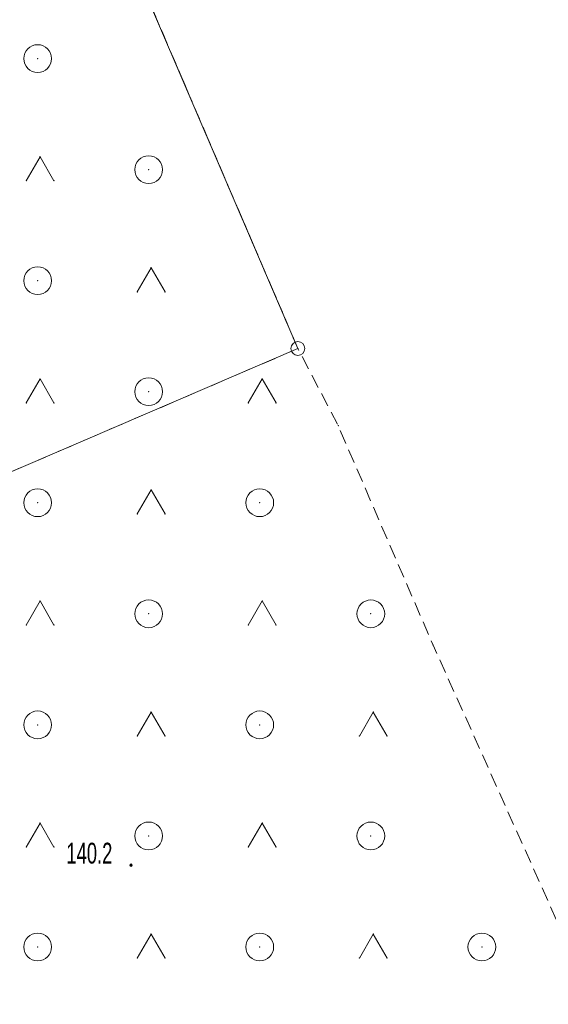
# Model space of a CAD drawing. Extents: x 6456700 to 6518119, y 5963420 to 5980059.
# Tile 14 of 256: x 6511633 to 6511652, y 5963784 to 5963819. Entities that reach past the tile are written whole.
import ezdxf
from ezdxf.enums import TextEntityAlignment as Align

# ---------------------------------------------------------------- set-up
doc = ezdxf.new("R2010")
doc.units = 0
doc.header["$MEASUREMENT"] = 0
doc.linetypes.add('L_0_03', pattern=[1, 0.5, -0.5])
doc.linetypes.add('L_0_5A', pattern=[0.75, 0.5, -0.25])
doc.layers.get('0').update_dxf_attribs({"color": 2, "linetype": 'CONTINUOUS', "lineweight": 5})
for name, color, linetype, lineweight in [('202_punkt_graniczny', 7, 'CONTINUOUS', 18), ('218_kontur_uzytku_gruntowego', 96, 'L_0_03', 18), ('219_dzialka_ewidencyjna', 7, 'CONTINUOUS', 18), ('pikieta_naturalna', 7, 'CONTINUOUS', 18), ('pikieta_naturalna_Atr2', 7, 'CONTINUOUS', 18), ('teren_zalesiony', 7, 'CONTINUOUS', 18)]:
    doc.layers.add(name, color=color, linetype=linetype, lineweight=lineweight)
doc.styles.get("Standard").update_dxf_attribs({"font": 'txt', "width": 0.75})

# ---------------------------------------------------------------- blocks, each defined once
blk = doc.blocks.new('mdcp_nowa')
at = {"layer": 'pikieta_naturalna', "linetype": 'Continuous', "lineweight": 18, "true_color": 0x000000}
blk.add_hatch(color=18, dxfattribs=at).paths.add_polyline_path([(6494368.59, 5980239.975, 1), (6494368.59, 5980240.065, 1)])
at = {"layer": '202_punkt_graniczny', "color": 7, "linetype": 'Continuous', "lineweight": 18}
blk.add_circle((6494374.6, 5980258.63), 0.25, dxfattribs=at)
at = {"layer": '202_punkt_graniczny'}
blk.add_point((6494374.6, 5980258.63), dxfattribs=at)
at = {"layer": '218_kontur_uzytku_gruntowego', "lineweight": 18, "flags": 128}
for points in [[(6494374.6, 5980258.63), (6494366.71, 5980277.03)], [(6494350.35, 5980248.21), (6494374.6, 5980258.63)]]:
    blk.add_lwpolyline(points, dxfattribs=at)
at = {"layer": '218_kontur_uzytku_gruntowego'}
blk.add_point((6494374.6, 5980258.63), dxfattribs=at)
blk.add_point((6494374.6, 5980258.63), dxfattribs=at)
at = {"layer": '219_dzialka_ewidencyjna', "color": 3, "linetype": 'Continuous', "lineweight": 18, "flags": 128}
for points in [[(6494366.71, 5980277.03), (6494374.6, 5980258.63)], [(6494350.35, 5980248.21), (6494374.6, 5980258.63)]]:
    blk.add_lwpolyline(points, dxfattribs=at)
at = {"layer": '219_dzialka_ewidencyjna', "color": 3}
blk.add_point((6494374.6, 5980258.63), dxfattribs=at)
blk.add_point((6494374.6, 5980258.63), dxfattribs=at)
at = {"layer": 'pikieta_naturalna', "color": 7, "linetype": 'Continuous', "lineweight": 18}
blk.add_circle((6494368.59, 5980240.02), 0.045, dxfattribs=at)
at = {"layer": 'pikieta_naturalna'}
blk.add_point((6494368.59, 5980240.02), dxfattribs=at)
at = {"layer": 'teren_zalesiony', "color": 7, "linetype": 'L_0_5A', "lineweight": 18, "flags": 128}
blk.add_lwpolyline([(6494362.61, 5980286.59), (6494366.71, 5980277.03), (6494374.6, 5980258.63), (6494376.05, 5980255.85), (6494379.47, 5980247.95), (6494386.63, 5980232), (6494386.93, 5980231.38), (6494382.73, 5980231.26), (6494375.34, 5980231.49), (6494369.02, 5980230.05), (6494365.43, 5980229.99), (6494363.05, 5980232.45), (6494353.91, 5980244.8), (6494346.6, 5980253.31), (6494340.79, 5980261.62), (6494336.57, 5980269.66), (6494332.88, 5980280.6), (6494330.14, 5980293.39), (6494341.4, 5980291.15), (6494351.31, 5980289.23)], close=True, dxfattribs=at)
at = {"layer": 'teren_zalesiony', "color": 7, "linetype": 'Continuous', "lineweight": 18, "flags": 128}
for points in [[(6494364.813, 5980264.673), (6494365.313, 5980265.539)], [(6494365.313, 5980265.539), (6494365.813, 5980264.673)], [(6494368.813, 5980260.673), (6494369.313, 5980261.539)], [(6494369.313, 5980261.539), (6494369.813, 5980260.673)], [(6494364.813, 5980256.673), (6494365.313, 5980257.539)], [(6494365.313, 5980257.539), (6494365.813, 5980256.673)], [(6494372.813, 5980256.673), (6494373.313, 5980257.539)], [(6494373.313, 5980257.539), (6494373.813, 5980256.673)], [(6494368.813, 5980252.673), (6494369.313, 5980253.539)], [(6494369.313, 5980253.539), (6494369.813, 5980252.673)], [(6494364.813, 5980248.673), (6494365.313, 5980249.539)], [(6494365.313, 5980249.539), (6494365.813, 5980248.673)], [(6494372.813, 5980248.673), (6494373.313, 5980249.539)], [(6494373.313, 5980249.539), (6494373.813, 5980248.673)], [(6494368.813, 5980244.673), (6494369.313, 5980245.539)], [(6494369.313, 5980245.539), (6494369.813, 5980244.673)], [(6494376.813, 5980244.673), (6494377.313, 5980245.539)], [(6494377.313, 5980245.539), (6494377.813, 5980244.673)], [(6494364.813, 5980240.673), (6494365.313, 5980241.539)], [(6494365.313, 5980241.539), (6494365.813, 5980240.673)], [(6494372.813, 5980240.673), (6494373.313, 5980241.539)], [(6494373.313, 5980241.539), (6494373.813, 5980240.673)], [(6494368.813, 5980236.673), (6494369.313, 5980237.539)], [(6494369.313, 5980237.539), (6494369.813, 5980236.673)], [(6494376.813, 5980236.673), (6494377.313, 5980237.539)], [(6494377.313, 5980237.539), (6494377.813, 5980236.673)]]:
    blk.add_lwpolyline(points, dxfattribs=at)
at = {"layer": 'teren_zalesiony', "color": 7, "linetype": 'Continuous', "lineweight": 18}
for centre in [(6494365.226, 5980269.076), (6494369.226, 5980265.076), (6494365.226, 5980261.076), (6494369.226, 5980257.076), (6494365.226, 5980253.076), (6494373.226, 5980253.076), (6494369.226, 5980249.076), (6494377.226, 5980249.076), (6494365.226, 5980245.076), (6494373.226, 5980245.076), (6494369.226, 5980241.076), (6494377.226, 5980241.076), (6494365.226, 5980237.076), (6494373.226, 5980237.076), (6494381.226, 5980237.076)]:
    blk.add_circle(centre, 0.5, dxfattribs=at)
at = {"layer": 'teren_zalesiony'}
for p in [(6494365.226, 5980269.076), (6494365.313, 5980265.539), (6494365.313, 5980265.539), (6494369.226, 5980265.076), (6494364.813, 5980264.673), (6494365.813, 5980264.673), (6494369.313, 5980261.539), (6494369.313, 5980261.539), (6494365.226, 5980261.076), (6494368.813, 5980260.673), (6494369.813, 5980260.673), (6494374.6, 5980258.63), (6494365.313, 5980257.539), (6494365.313, 5980257.539), (6494373.313, 5980257.539), (6494373.313, 5980257.539), (6494369.226, 5980257.076), (6494364.813, 5980256.673), (6494365.813, 5980256.673), (6494372.813, 5980256.673), (6494373.813, 5980256.673), (6494376.05, 5980255.85), (6494369.313, 5980253.539), (6494369.313, 5980253.539), (6494365.226, 5980253.076), (6494373.226, 5980253.076), (6494368.813, 5980252.673), (6494369.813, 5980252.673), (6494365.313, 5980249.539), (6494365.313, 5980249.539), (6494373.313, 5980249.539), (6494373.313, 5980249.539), (6494369.226, 5980249.076), (6494377.226, 5980249.076), (6494364.813, 5980248.673), (6494365.813, 5980248.673), (6494372.813, 5980248.673), (6494373.813, 5980248.673), (6494379.47, 5980247.95), (6494369.313, 5980245.539), (6494369.313, 5980245.539), (6494377.313, 5980245.539), (6494377.313, 5980245.539), (6494365.226, 5980245.076), (6494373.226, 5980245.076), (6494368.813, 5980244.673), (6494369.813, 5980244.673), (6494376.813, 5980244.673), (6494377.813, 5980244.673), (6494365.313, 5980241.539), (6494365.313, 5980241.539), (6494373.313, 5980241.539), (6494373.313, 5980241.539), (6494369.226, 5980241.076), (6494377.226, 5980241.076), (6494364.813, 5980240.673), (6494365.813, 5980240.673), (6494372.813, 5980240.673), (6494373.813, 5980240.673), (6494369.313, 5980237.539), (6494369.313, 5980237.539), (6494377.313, 5980237.539), (6494377.313, 5980237.539), (6494365.226, 5980237.076), (6494373.226, 5980237.076), (6494381.226, 5980237.076), (6494368.813, 5980236.673), (6494369.813, 5980236.673), (6494376.813, 5980236.673), (6494377.813, 5980236.673)]:
    blk.add_point(p, dxfattribs=at)
at = {"layer": 'pikieta_naturalna_Atr2', "color": 7, "lineweight": 15, "width": 0.66}
blk.add_text('140.2', height=0.75, dxfattribs=at).set_placement((6494366.26, 5980240.83), align=Align.TOP_LEFT)

msp = doc.modelspace()

# ---------------------------------------------------------------- block references
at = {"linetype": 'ByBlock'}
msp.add_blockref('mdcp_nowa', (17268.786, -16450.998), dxfattribs=at)

doc.saveas('drawing.dxf')
